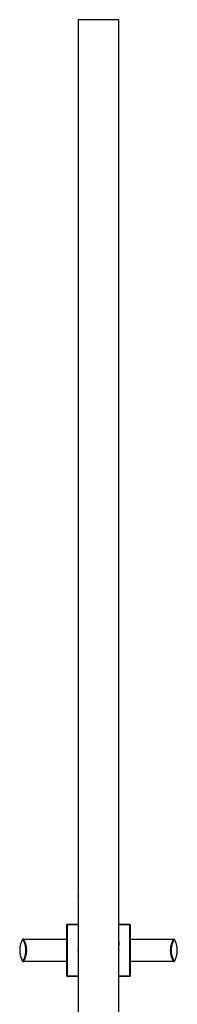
# Model space of a CAD drawing. Header units: millimetres. Extents: x 357 to 12975, y -381 to 2993.
# Tile 6 of 8: x 7493 to 7647, y 1053 to 2017. Entities that reach past the tile are written whole.
import ezdxf

# ---------------------------------------------------------------- set-up
doc = ezdxf.new("R2010")
doc.units = ezdxf.units.MM
doc.layers.get('0').update_dxf_attribs({"color": 250})
doc.layers.add('główna', color=250, linetype='Continuous', lineweight=25)

msp = doc.modelspace()

# ---------------------------------------------------------------- linework, layer by layer
for p, q in [((7549.84, 1158.25), (7549.84, 1159.12)), ((7549.84, 1158.25), (7549.84, 1159.12)), ((7549.84, 1114.25), (7549.84, 1109.75)), ((7589.84, 1114.25), (7589.84, 1109.75)), ((7589.84, 1114.25), (7589.84, 1109.75))]:
    msp.add_line(p, q)
at = {"linetype": 'Continuous'}
for p, q in [((7538.84, 1080.5), (7538.84, 1130.5)), ((7539.34, 1130.5), (7538.84, 1130.5)), ((7539.34, 1131), (7549.84, 1131)), ((7539.34, 1131), (7539.34, 1130.5)), ((7539.34, 1130.5), (7539.34, 1080.5)), ((7549.84, 1130.5), (7539.34, 1130.5)), ((7549.84, 1131), (7549.84, 1130.5)), ((7549.84, 1130.5), (7549.84, 1080.5)), ((7589.84, 1131), (7589.84, 1130.5)), ((7589.84, 1131), (7600.34, 1131)), ((7600.34, 1130.5), (7589.84, 1130.5)), ((7589.84, 1080.5), (7589.84, 1130.5)), ((7600.34, 1131), (7600.34, 1130.5)), ((7600.34, 1080.5), (7600.34, 1130.5)), ((7600.84, 1130.5), (7600.34, 1130.5)), ((7600.84, 1130.5), (7600.84, 1080.5)), ((7496.7, 1116), (7496.26, 1115.76)), ((7496.7, 1116.5), (7496.7, 1116)), ((7496.7, 1116.5), (7538.84, 1116.5)), ((7538.84, 1116), (7496.7, 1116)), ((7600.84, 1116.5), (7642.99, 1116.5)), ((7642.99, 1116), (7600.84, 1116)), ((7642.99, 1116.5), (7642.99, 1116)), ((7643.43, 1115.76), (7642.99, 1116)), ((7496.7, 1095), (7496.26, 1095.24)), ((7496.7, 1095), (7496.7, 1094.5)), ((7496.7, 1095), (7538.84, 1095)), ((7538.84, 1094.5), (7496.7, 1094.5)), ((7600.84, 1095), (7642.99, 1095)), ((7642.99, 1094.5), (7600.84, 1094.5)), ((7643.43, 1095.24), (7642.99, 1095)), ((7642.99, 1094.5), (7642.99, 1095)), ((7539.34, 1080.5), (7538.84, 1080.5)), ((7539.34, 1080), (7539.34, 1080.5)), ((7539.34, 1080.5), (7549.84, 1080.5)), ((7549.84, 1080.5), (7549.84, 1080)), ((7589.84, 1080.5), (7600.34, 1080.5)), ((7589.84, 1080), (7589.84, 1080.5)), ((7600.84, 1080.5), (7600.34, 1080.5)), ((7600.34, 1080), (7600.34, 1080.5)), ((7549.84, 1080), (7539.34, 1080)), ((7600.34, 1080), (7589.84, 1080))]:
    msp.add_line(p, q, dxfattribs=at)
for points in [[(7549.84, 2017), (7549.84, 1158.25), (7549.84, 1158.25), (7549.84, 1153.75), (7549.84, 1153.75), (7549.84, 1114.25)], [(7589.84, 2017), (7549.84, 2017)], [(7589.84, 1114.25), (7589.84, 1153.75), (7589.84, 1153.75), (7589.84, 1158.25), (7589.84, 1158.25), (7589.84, 2017)], [(7549.84, 1109.75), (7549.84, 1053.25), (7549.84, 1053.25), (7549.84, 1048.75), (7549.84, 1048.75), (7549.84, 0), (7589.84, 0), (7589.84, 1048.75), (7589.84, 1048.75), (7589.84, 1053.25), (7589.84, 1053.25), (7589.84, 1109.75)]]:
    msp.add_lwpolyline(points)
for points in [[(7495.7, 1116.25), (7495.48, 1115.85), (7495.27, 1115.45), (7495.06, 1115.05), (7494.87, 1114.64), (7494.68, 1114.23), (7494.51, 1113.82), (7494.34, 1113.4), (7494.18, 1112.98), (7494.03, 1112.55), (7493.89, 1112.12), (7493.75, 1111.69), (7493.63, 1111.26), (7493.52, 1110.83), (7493.41, 1110.39), (7493.32, 1109.96), (7493.23, 1109.52), (7493.15, 1109.08), (7493.08, 1108.64), (7493.02, 1108.19), (7492.97, 1107.75), (7492.93, 1107.31), (7492.9, 1106.86), (7492.87, 1106.41), (7492.86, 1105.96), (7492.85, 1105.51), (7492.86, 1105.06), (7492.87, 1104.61), (7492.9, 1104.16), (7492.93, 1103.71), (7492.97, 1103.26), (7493.02, 1102.82), (7493.08, 1102.38), (7493.15, 1101.94), (7493.23, 1101.5), (7493.31, 1101.06), (7493.41, 1100.62), (7493.51, 1100.18), (7493.63, 1099.75), (7493.75, 1099.32), (7493.88, 1098.89), (7494.03, 1098.46), (7494.18, 1098.03), (7494.34, 1097.61), (7494.51, 1097.19), (7494.68, 1096.77), (7494.87, 1096.36), (7495.06, 1095.95), (7495.27, 1095.55), (7495.48, 1095.15), (7495.7, 1094.75)], [(7496.26, 1115.76), (7496.24, 1115.77), (7496.23, 1115.77), (7496.21, 1115.78), (7496.2, 1115.79), (7496.18, 1115.79), (7496.16, 1115.8), (7496.13, 1115.81), (7496.11, 1115.82), (7496.09, 1115.83), (7496.07, 1115.84), (7496.05, 1115.85), (7496.03, 1115.87), (7496.01, 1115.88), (7495.99, 1115.89), (7495.97, 1115.9), (7495.95, 1115.91), (7495.93, 1115.93), (7495.92, 1115.94), (7495.9, 1115.95), (7495.89, 1115.96), (7495.88, 1115.97), (7495.87, 1115.98), (7495.86, 1115.99), (7495.85, 1115.99), (7495.84, 1116), (7495.84, 1116.01), (7495.83, 1116.01), (7495.82, 1116.02), (7495.81, 1116.03), (7495.8, 1116.04), (7495.79, 1116.05), (7495.79, 1116.06), (7495.78, 1116.08), (7495.77, 1116.09), (7495.76, 1116.1), (7495.75, 1116.11), (7495.74, 1116.13), (7495.74, 1116.14), (7495.73, 1116.15), (7495.72, 1116.16), (7495.72, 1116.17), (7495.72, 1116.19), (7495.71, 1116.2), (7495.71, 1116.21), (7495.7, 1116.21), (7495.7, 1116.22), (7495.7, 1116.23), (7495.7, 1116.24), (7495.7, 1116.24), (7495.7, 1116.25)], [(7496.13, 1116.5), (7496.13, 1116.5), (7496.14, 1116.5), (7496.14, 1116.5), (7496.15, 1116.5), (7496.16, 1116.5), (7496.16, 1116.5), (7496.17, 1116.5), (7496.18, 1116.5), (7496.19, 1116.5), (7496.2, 1116.5), (7496.21, 1116.5), (7496.22, 1116.5), (7496.23, 1116.5), (7496.24, 1116.5), (7496.25, 1116.5), (7496.26, 1116.5), (7496.27, 1116.5), (7496.28, 1116.5), (7496.29, 1116.5), (7496.3, 1116.5), (7496.31, 1116.5), (7496.32, 1116.5), (7496.33, 1116.5), (7496.34, 1116.5), (7496.34, 1116.5), (7496.35, 1116.5), (7496.36, 1116.5), (7496.37, 1116.5), (7496.38, 1116.5), (7496.39, 1116.5), (7496.4, 1116.5), (7496.41, 1116.5), (7496.43, 1116.5), (7496.44, 1116.5), (7496.46, 1116.5), (7496.47, 1116.5), (7496.49, 1116.5), (7496.51, 1116.5), (7496.53, 1116.5), (7496.54, 1116.5), (7496.56, 1116.5), (7496.58, 1116.5), (7496.6, 1116.5), (7496.62, 1116.5), (7496.63, 1116.5), (7496.65, 1116.5), (7496.66, 1116.5), (7496.68, 1116.5), (7496.69, 1116.5), (7496.7, 1116.5)], [(7496.26, 1095.24), (7496.46, 1095.62), (7496.65, 1096), (7496.83, 1096.39), (7497.01, 1096.78), (7497.17, 1097.18), (7497.34, 1097.57), (7497.49, 1097.98), (7497.63, 1098.38), (7497.77, 1098.79), (7497.9, 1099.2), (7498.02, 1099.61), (7498.13, 1100.02), (7498.23, 1100.43), (7498.33, 1100.85), (7498.41, 1101.26), (7498.49, 1101.68), (7498.56, 1102.1), (7498.63, 1102.52), (7498.68, 1102.94), (7498.73, 1103.36), (7498.76, 1103.78), (7498.79, 1104.21), (7498.81, 1104.64), (7498.83, 1105.06), (7498.83, 1105.49), (7498.83, 1105.92), (7498.81, 1106.35), (7498.79, 1106.78), (7498.76, 1107.2), (7498.73, 1107.63), (7498.68, 1108.05), (7498.63, 1108.47), (7498.57, 1108.89), (7498.49, 1109.31), (7498.42, 1109.73), (7498.33, 1110.15), (7498.23, 1110.56), (7498.13, 1110.97), (7498.02, 1111.39), (7497.9, 1111.8), (7497.77, 1112.21), (7497.63, 1112.62), (7497.49, 1113.02), (7497.34, 1113.42), (7497.18, 1113.82), (7497.01, 1114.22), (7496.83, 1114.61), (7496.65, 1115), (7496.46, 1115.38), (7496.26, 1115.76)], [(7496.7, 1116), (7496.9, 1115.61), (7497.1, 1115.22), (7497.28, 1114.82), (7497.46, 1114.42), (7497.64, 1114.02), (7497.8, 1113.61), (7497.96, 1113.2), (7498.1, 1112.78), (7498.24, 1112.37), (7498.38, 1111.95), (7498.5, 1111.53), (7498.61, 1111.11), (7498.72, 1110.68), (7498.82, 1110.26), (7498.91, 1109.83), (7498.99, 1109.4), (7499.06, 1108.98), (7499.12, 1108.55), (7499.18, 1108.11), (7499.22, 1107.68), (7499.26, 1107.25), (7499.29, 1106.81), (7499.31, 1106.37), (7499.33, 1105.94), (7499.33, 1105.5), (7499.33, 1105.06), (7499.31, 1104.62), (7499.29, 1104.18), (7499.26, 1103.75), (7499.22, 1103.31), (7499.18, 1102.88), (7499.12, 1102.45), (7499.06, 1102.02), (7498.99, 1101.59), (7498.9, 1101.17), (7498.82, 1100.74), (7498.72, 1100.32), (7498.61, 1099.89), (7498.5, 1099.47), (7498.38, 1099.05), (7498.25, 1098.63), (7498.11, 1098.22), (7497.96, 1097.8), (7497.8, 1097.39), (7497.64, 1096.99), (7497.46, 1096.58), (7497.28, 1096.18), (7497.1, 1095.78), (7496.9, 1095.39), (7496.7, 1095)], [(7642.99, 1095), (7642.79, 1095.39), (7642.59, 1095.78), (7642.4, 1096.18), (7642.22, 1096.58), (7642.05, 1096.98), (7641.89, 1097.39), (7641.73, 1097.8), (7641.58, 1098.22), (7641.44, 1098.63), (7641.31, 1099.05), (7641.19, 1099.47), (7641.07, 1099.89), (7640.97, 1100.32), (7640.87, 1100.74), (7640.78, 1101.17), (7640.7, 1101.6), (7640.63, 1102.02), (7640.56, 1102.45), (7640.51, 1102.89), (7640.46, 1103.32), (7640.42, 1103.75), (7640.39, 1104.19), (7640.37, 1104.63), (7640.36, 1105.06), (7640.35, 1105.5), (7640.36, 1105.94), (7640.37, 1106.38), (7640.39, 1106.82), (7640.42, 1107.25), (7640.46, 1107.69), (7640.51, 1108.12), (7640.56, 1108.55), (7640.63, 1108.98), (7640.7, 1109.41), (7640.78, 1109.83), (7640.87, 1110.26), (7640.97, 1110.68), (7641.07, 1111.11), (7641.19, 1111.53), (7641.31, 1111.95), (7641.44, 1112.37), (7641.58, 1112.78), (7641.73, 1113.2), (7641.88, 1113.61), (7642.05, 1114.01), (7642.22, 1114.42), (7642.4, 1114.82), (7642.59, 1115.22), (7642.79, 1115.61), (7642.99, 1116)], [(7643.43, 1115.76), (7643.23, 1115.38), (7643.04, 1115), (7642.86, 1114.61), (7642.68, 1114.22), (7642.51, 1113.82), (7642.35, 1113.43), (7642.2, 1113.02), (7642.05, 1112.62), (7641.92, 1112.21), (7641.79, 1111.8), (7641.67, 1111.39), (7641.56, 1110.98), (7641.45, 1110.57), (7641.36, 1110.15), (7641.27, 1109.74), (7641.19, 1109.32), (7641.12, 1108.9), (7641.06, 1108.48), (7641.01, 1108.06), (7640.96, 1107.64), (7640.92, 1107.22), (7640.89, 1106.79), (7640.87, 1106.36), (7640.86, 1105.94), (7640.85, 1105.51), (7640.86, 1105.08), (7640.87, 1104.65), (7640.89, 1104.22), (7640.92, 1103.8), (7640.96, 1103.37), (7641, 1102.95), (7641.06, 1102.53), (7641.12, 1102.11), (7641.19, 1101.69), (7641.27, 1101.27), (7641.36, 1100.85), (7641.45, 1100.44), (7641.55, 1100.03), (7641.67, 1099.61), (7641.79, 1099.2), (7641.91, 1098.79), (7642.05, 1098.38), (7642.2, 1097.98), (7642.35, 1097.58), (7642.51, 1097.18), (7642.68, 1096.78), (7642.85, 1096.39), (7643.04, 1096), (7643.23, 1095.62), (7643.43, 1095.24)], [(7642.99, 1116.5), (7643, 1116.5), (7643.01, 1116.5), (7643.02, 1116.5), (7643.04, 1116.5), (7643.05, 1116.5), (7643.07, 1116.5), (7643.09, 1116.5), (7643.11, 1116.5), (7643.12, 1116.5), (7643.14, 1116.5), (7643.16, 1116.5), (7643.18, 1116.5), (7643.19, 1116.5), (7643.21, 1116.5), (7643.23, 1116.5), (7643.24, 1116.5), (7643.26, 1116.5), (7643.27, 1116.5), (7643.29, 1116.5), (7643.3, 1116.5), (7643.31, 1116.5), (7643.32, 1116.5), (7643.33, 1116.5), (7643.34, 1116.5), (7643.34, 1116.5), (7643.35, 1116.5), (7643.36, 1116.5), (7643.36, 1116.5), (7643.37, 1116.5), (7643.38, 1116.5), (7643.39, 1116.5), (7643.4, 1116.5), (7643.42, 1116.5), (7643.43, 1116.5), (7643.44, 1116.5), (7643.45, 1116.5), (7643.46, 1116.5), (7643.47, 1116.5), (7643.48, 1116.5), (7643.49, 1116.5), (7643.5, 1116.5), (7643.51, 1116.5), (7643.51, 1116.5), (7643.52, 1116.5), (7643.53, 1116.5), (7643.54, 1116.5), (7643.54, 1116.5), (7643.55, 1116.5), (7643.55, 1116.5), (7643.55, 1116.5)], [(7643.99, 1116.25), (7643.99, 1116.24), (7643.99, 1116.24), (7643.99, 1116.23), (7643.98, 1116.22), (7643.98, 1116.21), (7643.98, 1116.21), (7643.97, 1116.2), (7643.97, 1116.19), (7643.97, 1116.17), (7643.96, 1116.16), (7643.96, 1116.15), (7643.95, 1116.14), (7643.94, 1116.13), (7643.93, 1116.11), (7643.93, 1116.1), (7643.92, 1116.09), (7643.91, 1116.08), (7643.9, 1116.06), (7643.89, 1116.05), (7643.88, 1116.04), (7643.87, 1116.03), (7643.86, 1116.02), (7643.86, 1116.01), (7643.85, 1116.01), (7643.84, 1116), (7643.84, 1115.99), (7643.83, 1115.99), (7643.82, 1115.98), (7643.81, 1115.97), (7643.8, 1115.96), (7643.78, 1115.95), (7643.77, 1115.94), (7643.75, 1115.93), (7643.74, 1115.91), (7643.72, 1115.9), (7643.7, 1115.89), (7643.68, 1115.88), (7643.66, 1115.87), (7643.64, 1115.85), (7643.62, 1115.84), (7643.59, 1115.83), (7643.57, 1115.82), (7643.55, 1115.81), (7643.53, 1115.8), (7643.51, 1115.79), (7643.49, 1115.79), (7643.47, 1115.78), (7643.46, 1115.77), (7643.44, 1115.77), (7643.43, 1115.76)], [(7643.99, 1094.75), (7644.21, 1095.15), (7644.42, 1095.55), (7644.62, 1095.95), (7644.82, 1096.36), (7645, 1096.77), (7645.18, 1097.18), (7645.35, 1097.6), (7645.51, 1098.02), (7645.66, 1098.45), (7645.8, 1098.88), (7645.93, 1099.31), (7646.05, 1099.74), (7646.17, 1100.17), (7646.27, 1100.61), (7646.37, 1101.04), (7646.46, 1101.48), (7646.53, 1101.92), (7646.6, 1102.36), (7646.66, 1102.81), (7646.71, 1103.25), (7646.76, 1103.69), (7646.79, 1104.14), (7646.81, 1104.59), (7646.83, 1105.04), (7646.83, 1105.49), (7646.83, 1105.94), (7646.81, 1106.39), (7646.79, 1106.84), (7646.76, 1107.29), (7646.72, 1107.74), (7646.67, 1108.18), (7646.61, 1108.62), (7646.54, 1109.06), (7646.46, 1109.5), (7646.37, 1109.94), (7646.28, 1110.38), (7646.17, 1110.82), (7646.06, 1111.25), (7645.93, 1111.68), (7645.8, 1112.11), (7645.66, 1112.54), (7645.51, 1112.97), (7645.35, 1113.39), (7645.18, 1113.81), (7645, 1114.23), (7644.82, 1114.64), (7644.62, 1115.05), (7644.42, 1115.45), (7644.21, 1115.85), (7643.99, 1116.25)], [(7495.7, 1094.75), (7495.7, 1094.76), (7495.7, 1094.76), (7495.7, 1094.77), (7495.7, 1094.78), (7495.7, 1094.79), (7495.71, 1094.79), (7495.71, 1094.8), (7495.72, 1094.81), (7495.72, 1094.83), (7495.72, 1094.84), (7495.73, 1094.85), (7495.74, 1094.86), (7495.74, 1094.87), (7495.75, 1094.89), (7495.76, 1094.9), (7495.77, 1094.91), (7495.78, 1094.92), (7495.79, 1094.94), (7495.79, 1094.95), (7495.8, 1094.96), (7495.81, 1094.97), (7495.82, 1094.98), (7495.83, 1094.99), (7495.84, 1094.99), (7495.84, 1095), (7495.85, 1095.01), (7495.86, 1095.01), (7495.87, 1095.02), (7495.88, 1095.03), (7495.89, 1095.04), (7495.9, 1095.05), (7495.92, 1095.06), (7495.93, 1095.07), (7495.95, 1095.09), (7495.97, 1095.1), (7495.99, 1095.11), (7496.01, 1095.12), (7496.03, 1095.13), (7496.05, 1095.15), (7496.07, 1095.16), (7496.09, 1095.17), (7496.11, 1095.18), (7496.13, 1095.19), (7496.16, 1095.2), (7496.18, 1095.21), (7496.2, 1095.21), (7496.21, 1095.22), (7496.23, 1095.23), (7496.24, 1095.23), (7496.26, 1095.24)], [(7496.7, 1094.5), (7496.69, 1094.5), (7496.68, 1094.5), (7496.66, 1094.5), (7496.65, 1094.5), (7496.63, 1094.5), (7496.62, 1094.5), (7496.6, 1094.5), (7496.58, 1094.5), (7496.56, 1094.5), (7496.54, 1094.5), (7496.53, 1094.5), (7496.51, 1094.5), (7496.49, 1094.5), (7496.47, 1094.5), (7496.46, 1094.5), (7496.44, 1094.5), (7496.43, 1094.5), (7496.41, 1094.5), (7496.4, 1094.5), (7496.39, 1094.5), (7496.38, 1094.5), (7496.37, 1094.5), (7496.36, 1094.5), (7496.35, 1094.5), (7496.34, 1094.5), (7496.34, 1094.5), (7496.33, 1094.5), (7496.32, 1094.5), (7496.31, 1094.5), (7496.3, 1094.5), (7496.29, 1094.5), (7496.28, 1094.5), (7496.27, 1094.5), (7496.26, 1094.5), (7496.25, 1094.5), (7496.24, 1094.5), (7496.23, 1094.5), (7496.22, 1094.5), (7496.21, 1094.5), (7496.2, 1094.5), (7496.19, 1094.5), (7496.18, 1094.5), (7496.17, 1094.5), (7496.16, 1094.5), (7496.16, 1094.5), (7496.15, 1094.5), (7496.14, 1094.5), (7496.14, 1094.5), (7496.13, 1094.5), (7496.13, 1094.5)], [(7643.55, 1094.5), (7643.55, 1094.5), (7643.55, 1094.5), (7643.54, 1094.5), (7643.54, 1094.5), (7643.53, 1094.5), (7643.52, 1094.5), (7643.51, 1094.5), (7643.51, 1094.5), (7643.5, 1094.5), (7643.49, 1094.5), (7643.48, 1094.5), (7643.47, 1094.5), (7643.46, 1094.5), (7643.45, 1094.5), (7643.44, 1094.5), (7643.43, 1094.5), (7643.42, 1094.5), (7643.4, 1094.5), (7643.39, 1094.5), (7643.38, 1094.5), (7643.37, 1094.5), (7643.36, 1094.5), (7643.36, 1094.5), (7643.35, 1094.5), (7643.34, 1094.5), (7643.34, 1094.5), (7643.33, 1094.5), (7643.32, 1094.5), (7643.31, 1094.5), (7643.3, 1094.5), (7643.29, 1094.5), (7643.27, 1094.5), (7643.26, 1094.5), (7643.24, 1094.5), (7643.23, 1094.5), (7643.21, 1094.5), (7643.19, 1094.5), (7643.18, 1094.5), (7643.16, 1094.5), (7643.14, 1094.5), (7643.12, 1094.5), (7643.11, 1094.5), (7643.09, 1094.5), (7643.07, 1094.5), (7643.05, 1094.5), (7643.04, 1094.5), (7643.02, 1094.5), (7643.01, 1094.5), (7643, 1094.5), (7642.99, 1094.5)], [(7643.43, 1095.24), (7643.44, 1095.23), (7643.46, 1095.23), (7643.47, 1095.22), (7643.49, 1095.21), (7643.51, 1095.21), (7643.53, 1095.2), (7643.55, 1095.19), (7643.57, 1095.18), (7643.59, 1095.17), (7643.62, 1095.16), (7643.64, 1095.15), (7643.66, 1095.13), (7643.68, 1095.12), (7643.7, 1095.11), (7643.72, 1095.1), (7643.74, 1095.09), (7643.75, 1095.07), (7643.77, 1095.06), (7643.78, 1095.05), (7643.8, 1095.04), (7643.81, 1095.03), (7643.82, 1095.02), (7643.83, 1095.01), (7643.84, 1095.01), (7643.84, 1095), (7643.85, 1094.99), (7643.86, 1094.99), (7643.86, 1094.98), (7643.87, 1094.97), (7643.88, 1094.96), (7643.89, 1094.95), (7643.9, 1094.94), (7643.91, 1094.92), (7643.92, 1094.91), (7643.93, 1094.9), (7643.93, 1094.89), (7643.94, 1094.87), (7643.95, 1094.86), (7643.96, 1094.85), (7643.96, 1094.84), (7643.97, 1094.83), (7643.97, 1094.81), (7643.97, 1094.8), (7643.98, 1094.79), (7643.98, 1094.79), (7643.98, 1094.78), (7643.99, 1094.77), (7643.99, 1094.76), (7643.99, 1094.76), (7643.99, 1094.75)]]:
    msp.add_lwpolyline(points, dxfattribs=at)
for centre, start, end in [((7539.34, 1130.5), 90, 180), ((7600.34, 1130.5), 0, 90), ((7539.34, 1080.5), 180, 270), ((7600.34, 1080.5), 270, 0)]:
    msp.add_arc(centre, 0.5, start, end, dxfattribs=at)
for centre, major_axis, ratio, start_param, end_param in [((7496.13, 1116), (0, -0.5), 0.999999, 3.141593, 4.195184), ((7496.7, 1116), (0, 0.5), 0.999994, 0, 2.062579), ((7642.99, 1116), (0, 0.5), 0.999994, 4.220607, 6.283185), ((7643.55, 1116), (0, 0.5), 0.999999, 5.229594, 6.283185), ((7496.13, 1095), (0, -0.5), 0.999999, 5.229594, 6.283185), ((7496.7, 1095), (0, 0.5), 0.999994, 1.079014, 3.141593), ((7642.99, 1095), (0, 0.5), 0.999994, 3.141593, 5.204171), ((7643.55, 1095), (0, 0.5), 0.999999, 3.141593, 4.195184)]:
    msp.add_ellipse(centre, major_axis=major_axis, ratio=ratio, start_param=start_param, end_param=end_param, dxfattribs=at)
for p in [(7549.84, 1105.5), (7589.84, 1105.5)]:
    msp.add_point(p, dxfattribs=at)
at = {"layer": 'główna'}
for points in [[(7549.84, 2017), (7549.84, 1158.25)], [(7549.84, 1153.75), (7549.84, 1114.25)], [(7549.84, 1109.75), (7549.84, 1053.25)]]:
    msp.add_lwpolyline(points, dxfattribs=at)

doc.saveas('drawing.dxf')
